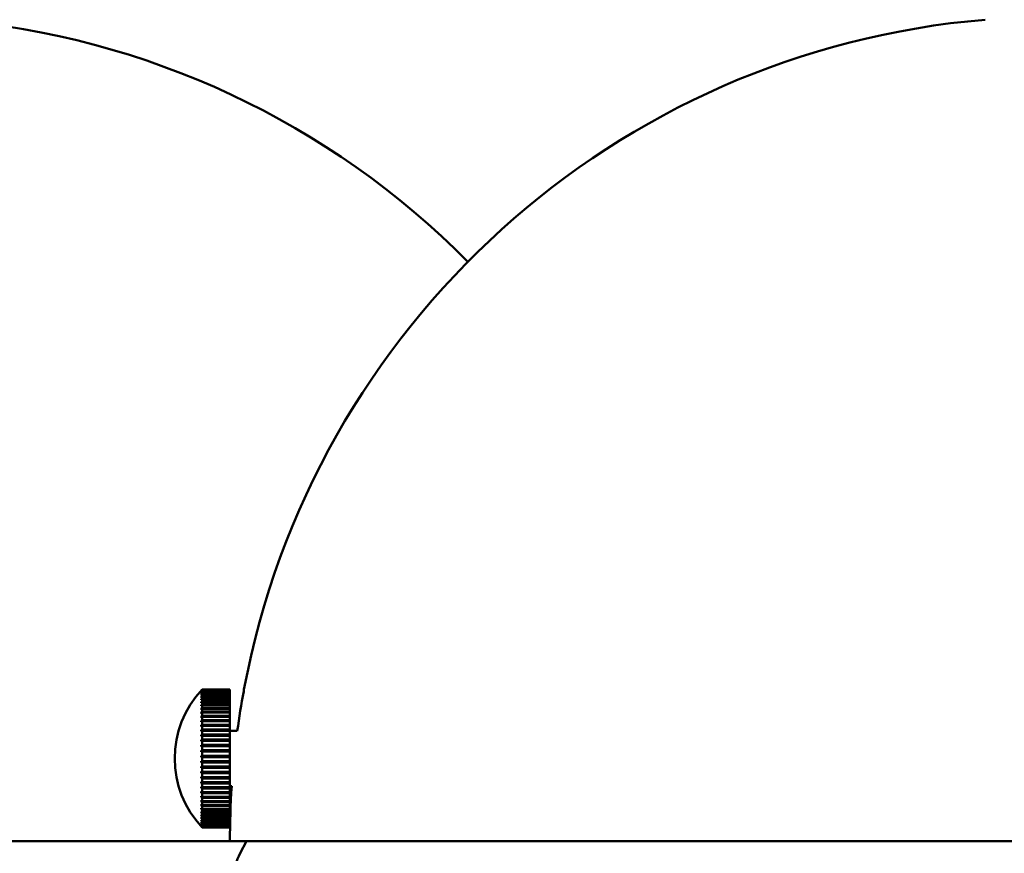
# Model space of a CAD drawing. Header units: millimetres. Extents: x 849 to 4035, y 828 to 3843.
# Tile 30 of 105: x 2118 to 2190, y 1545 to 1606. Entities that reach past the tile are written whole.
import ezdxf

# ---------------------------------------------------------------- set-up
doc = ezdxf.new("R2010")
doc.units = ezdxf.units.MM
doc.header["$LTSCALE"] = 15
doc.layers.add('Widoczne (ISO)', color=7, linetype='Continuous', lineweight=50)
doc.layers.add('Wymiar (ISO)', color=7, linetype='Continuous', lineweight=18)
doc.styles.add('Tekst notatki (ISO)', font='tahoma.ttf')
doc.dimstyles.new('Domyślne (ISO)', dxfattribs={"dimscale": 15, "dimtxt": 3, "dimasz": 3, "dimexe": 3.175, "dimexo": 0, "dimgap": 0.762, "dimtad": 1, "dimdec": 1, "dimlfac": 0.03937, "dimrnd": 1e-08, "dimzin": 0, "dimdsep": 46, "dimtxsty": 'Tekst notatki (ISO)', "dimblk": 'Filled-1', "dimcen": 0.09, "dimdle": 10, "dimse1": 1, "dimse2": 1, "dimclrd": 256, "dimclre": 256, "dimclrt": 256, "dimadec": 0, "dimazin": 0, "dimtfac": 0.666667, "dimtmove": 0, "dimatfit": 3, "dimfxl": 1, "dimtolj": 1, "dimlwd": 15, "dimlwe": 15, "dimarcsym": 0})

# ---------------------------------------------------------------- blocks, each defined once
blk = doc.blocks.new('Filled-1')
at = {"color": 0}
for p, q in [((0, 0), (-1, 0.25)), ((-1, 0.25), (-1, -0.25)), ((-1, 0), (0, 0)), ((-1, -0.25), (0, 0))]:
    blk.add_line(p, q, dxfattribs=at)
at = {"color": 0, "flags": 128}
blk.add_lwpolyline([(-1, -0.25), (0, 0), (-1, 0.25), (-1, -0.25)], dxfattribs=at)
at = {"color": 0}
blk.add_solid([(-1, -0.25), (0, 0), (-1, 0.25), (-1, -0.25)], dxfattribs=at)
blk = doc.blocks.new('*D8')
at = {"layer": 'Defpoints', "color": 0, "transparency": 16777216}
for p in [(1978.861, 1686.061), (2593.483, 1686.061), (2593.483, 903.188)]:
    blk.add_point(p, dxfattribs=at)
at = {"layer": 'Wymiar (ISO)', "lineweight": 15, "transparency": 16777216}
blk.add_line((2023.861, 903.188), (2548.483, 903.188), dxfattribs=at)
at = {"layer": 'Wymiar (ISO)', "lineweight": 15, "transparency": 16777216, "xscale": 45, "yscale": 45, "zscale": 45, "rotation": 180}
blk.add_blockref('Filled-1', (1978.861, 903.188), dxfattribs=at)
at = {"layer": 'Wymiar (ISO)', "lineweight": 15, "transparency": 16777216, "xscale": 45, "yscale": 45, "zscale": 45}
blk.add_blockref('Filled-1', (2593.483, 903.188), dxfattribs=at)
at = {"layer": 'Wymiar (ISO)', "lineweight": 18, "transparency": 16777216, "insert": (2193.951, 1037.52), "char_height": 45, "attachment_point": 1, "style": 'Tekst notatki (ISO)'}
blk.add_mtext('\\A1;24.8\\P63 mm', dxfattribs=at)

msp = doc.modelspace()

# ---------------------------------------------------------------- linework, layer by layer
at = {"layer": 'Widoczne (ISO)'}
for p, q in [((2131.656, 1556.976), (2131.656, 1556.971)), ((2131.733, 1557.058), (2131.733, 1557.061)), ((2131.733, 1557.061), (2133.733, 1557.061)), ((2131.733, 1557.058), (2133.733, 1557.058)), ((2133.733, 1557.053), (2131.733, 1557.053)), ((2131.733, 1557.027), (2131.733, 1557.053)), ((2131.733, 1557.027), (2133.733, 1557.027)), ((2133.733, 1557.015), (2131.733, 1557.015)), ((2131.733, 1556.967), (2131.733, 1557.015)), ((2131.733, 1556.967), (2133.733, 1556.967)), ((2133.733, 1557.058), (2133.733, 1557.061)), ((2133.733, 1557.058), (2133.733, 1557.053)), ((2133.733, 1557.027), (2133.733, 1557.053)), ((2133.733, 1557.027), (2133.733, 1557.015)), ((2133.733, 1556.967), (2133.733, 1557.015)), ((2133.733, 1556.967), (2133.733, 1556.946)), ((2134.733, 1557.061), (2134.733, 1556.853)), ((2134.754, 1557.061), (2134.733, 1557.061)), ((2131.656, 1556.946), (2131.656, 1556.933)), ((2131.656, 1556.886), (2131.656, 1556.866)), ((2131.656, 1556.869), (2131.659, 1556.869)), ((2131.656, 1556.797), (2131.656, 1556.769)), ((2131.656, 1556.78), (2131.666, 1556.78)), ((2131.656, 1556.678), (2131.656, 1556.643)), ((2131.656, 1556.662), (2131.674, 1556.662)), ((2131.656, 1556.531), (2131.656, 1556.488)), ((2131.656, 1556.515), (2131.683, 1556.515)), ((2131.656, 1556.356), (2131.656, 1556.307)), ((2131.656, 1556.341), (2131.692, 1556.341)), ((2133.733, 1556.946), (2131.733, 1556.946)), ((2131.733, 1556.876), (2131.733, 1556.946)), ((2131.733, 1556.876), (2133.733, 1556.876)), ((2133.733, 1556.848), (2131.733, 1556.848)), ((2131.733, 1556.755), (2131.733, 1556.848)), ((2131.733, 1556.755), (2133.733, 1556.755)), ((2133.733, 1556.719), (2131.733, 1556.719)), ((2131.733, 1556.605), (2131.733, 1556.719)), ((2131.733, 1556.605), (2133.733, 1556.605)), ((2133.733, 1556.563), (2131.733, 1556.563)), ((2131.733, 1556.428), (2131.733, 1556.563)), ((2131.733, 1556.428), (2133.733, 1556.428)), ((2133.733, 1556.378), (2131.733, 1556.378)), ((2131.733, 1556.223), (2131.733, 1556.378)), ((2133.733, 1556.876), (2133.733, 1556.946)), ((2133.733, 1556.876), (2133.733, 1556.848)), ((2133.733, 1556.755), (2133.733, 1556.848)), ((2133.733, 1556.755), (2133.733, 1556.719)), ((2133.733, 1556.605), (2133.733, 1556.719)), ((2133.733, 1556.605), (2133.733, 1556.563)), ((2133.733, 1556.428), (2133.733, 1556.563)), ((2133.733, 1556.428), (2133.733, 1556.378)), ((2133.733, 1556.223), (2133.733, 1556.378)), ((2131.656, 1556.155), (2131.656, 1556.099)), ((2131.656, 1556.14), (2131.703, 1556.14)), ((2131.656, 1555.929), (2131.656, 1555.866)), ((2131.656, 1555.915), (2131.714, 1555.915)), ((2131.656, 1555.678), (2131.656, 1555.61)), ((2131.656, 1555.665), (2131.727, 1555.665)), ((2131.733, 1556.223), (2133.733, 1556.223)), ((2133.733, 1556.167), (2131.733, 1556.167)), ((2131.733, 1555.993), (2131.733, 1556.167)), ((2131.733, 1555.993), (2133.733, 1555.993)), ((2133.733, 1555.93), (2131.733, 1555.93)), ((2131.733, 1555.738), (2131.733, 1555.93)), ((2131.733, 1555.738), (2133.733, 1555.738)), ((2133.733, 1555.67), (2131.733, 1555.67)), ((2131.733, 1555.461), (2131.733, 1555.67)), ((2133.733, 1556.223), (2133.733, 1556.167)), ((2133.733, 1555.993), (2133.733, 1556.167)), ((2133.733, 1555.993), (2133.733, 1555.93)), ((2133.733, 1555.738), (2133.733, 1555.93)), ((2133.733, 1555.738), (2133.733, 1555.67)), ((2133.733, 1555.461), (2133.733, 1555.67)), ((2131.656, 1555.406), (2131.656, 1555.332)), ((2131.656, 1555.394), (2133.733, 1555.394)), ((2131.656, 1555.113), (2131.656, 1555.033)), ((2131.656, 1555.102), (2133.733, 1555.102)), ((2131.733, 1555.461), (2133.733, 1555.461)), ((2133.733, 1555.387), (2131.733, 1555.387)), ((2131.733, 1555.163), (2131.733, 1555.387)), ((2131.733, 1555.163), (2133.733, 1555.163)), ((2133.733, 1555.084), (2131.733, 1555.084)), ((2131.733, 1554.846), (2131.733, 1555.084)), ((2131.733, 1554.846), (2133.733, 1554.846)), ((2133.733, 1555.461), (2133.733, 1555.394)), ((2133.733, 1555.394), (2133.733, 1555.387)), ((2133.733, 1555.163), (2133.733, 1555.387)), ((2133.733, 1555.163), (2133.733, 1555.102)), ((2133.733, 1555.102), (2133.733, 1555.084)), ((2133.733, 1554.846), (2133.733, 1555.084)), ((2133.733, 1554.846), (2133.733, 1554.791)), ((2131.656, 1554.801), (2131.656, 1554.717)), ((2131.656, 1554.791), (2133.733, 1554.791)), ((2131.656, 1554.472), (2131.656, 1554.384)), ((2131.656, 1554.463), (2133.733, 1554.463)), ((2131.656, 1554.128), (2131.656, 1554.037)), ((2131.656, 1554.121), (2133.733, 1554.121)), ((2133.733, 1554.762), (2131.733, 1554.762)), ((2131.733, 1554.511), (2131.733, 1554.762)), ((2131.733, 1554.511), (2133.733, 1554.511)), ((2133.733, 1554.424), (2131.733, 1554.424)), ((2131.733, 1554.162), (2131.733, 1554.424)), ((2131.733, 1554.162), (2133.733, 1554.162)), ((2133.733, 1554.791), (2133.733, 1554.762)), ((2133.733, 1554.511), (2133.733, 1554.762)), ((2133.733, 1554.511), (2133.733, 1554.463)), ((2133.733, 1554.463), (2133.733, 1554.424)), ((2133.733, 1554.162), (2133.733, 1554.424)), ((2133.733, 1554.162), (2133.733, 1554.121)), ((2133.733, 1554.121), (2133.733, 1554.07)), ((2131.656, 1553.771), (2131.656, 1553.677)), ((2131.656, 1553.765), (2133.733, 1553.765)), ((2131.656, 1553.404), (2131.656, 1553.308)), ((2131.656, 1553.4), (2133.733, 1553.4)), ((2133.733, 1554.07), (2131.733, 1554.07)), ((2131.733, 1553.799), (2131.733, 1554.07)), ((2131.733, 1553.799), (2133.733, 1553.799)), ((2133.733, 1553.705), (2131.733, 1553.705)), ((2131.733, 1553.426), (2131.733, 1553.705)), ((2131.733, 1553.426), (2133.733, 1553.426)), ((2133.733, 1553.799), (2133.733, 1554.07)), ((2133.733, 1554.061), (2134.271, 1554.061)), ((2133.733, 1553.799), (2133.733, 1553.765)), ((2133.733, 1553.765), (2133.733, 1553.705)), ((2133.733, 1553.426), (2133.733, 1553.705)), ((2133.733, 1553.426), (2133.733, 1553.4)), ((2133.733, 1553.4), (2133.733, 1553.33)), ((2131.656, 1553.029), (2131.656, 1552.931)), ((2131.656, 1553.026), (2133.733, 1553.026)), ((2133.733, 1553.33), (2131.733, 1553.33)), ((2131.733, 1553.044), (2131.733, 1553.33)), ((2131.733, 1553.044), (2133.733, 1553.044)), ((2133.733, 1552.946), (2131.733, 1552.946)), ((2131.733, 1552.657), (2131.733, 1552.946)), ((2133.733, 1553.044), (2133.733, 1553.33)), ((2133.733, 1553.044), (2133.733, 1553.026)), ((2133.733, 1553.026), (2133.733, 1552.946)), ((2133.733, 1552.657), (2133.733, 1552.946)), ((2131.656, 1552.648), (2131.656, 1552.548)), ((2131.656, 1552.646), (2133.733, 1552.646)), ((2131.656, 1552.263), (2131.656, 1552.163)), ((2131.656, 1552.262), (2133.733, 1552.262)), ((2131.733, 1552.657), (2133.733, 1552.657)), ((2133.733, 1552.557), (2131.733, 1552.557)), ((2131.733, 1552.265), (2131.733, 1552.557)), ((2131.733, 1552.265), (2133.733, 1552.265)), ((2133.733, 1552.165), (2131.733, 1552.165)), ((2131.733, 1551.873), (2131.733, 1552.165)), ((2133.733, 1552.657), (2133.733, 1552.646)), ((2133.733, 1552.646), (2133.733, 1552.557)), ((2133.733, 1552.265), (2133.733, 1552.557)), ((2133.733, 1552.265), (2133.733, 1552.262)), ((2133.733, 1552.262), (2133.733, 1552.165)), ((2133.733, 1551.873), (2133.733, 1552.165)), ((2131.656, 1551.877), (2131.656, 1551.777)), ((2133.733, 1551.778), (2131.656, 1551.778)), ((2131.656, 1551.492), (2131.656, 1551.392)), ((2133.733, 1551.395), (2131.656, 1551.395)), ((2131.733, 1551.873), (2133.733, 1551.873)), ((2133.733, 1551.773), (2131.733, 1551.773)), ((2131.733, 1551.481), (2131.733, 1551.773)), ((2131.733, 1551.481), (2133.733, 1551.481)), ((2133.733, 1551.382), (2131.733, 1551.382)), ((2131.733, 1551.093), (2131.733, 1551.382)), ((2133.733, 1551.873), (2133.733, 1551.778)), ((2133.733, 1551.778), (2133.733, 1551.773)), ((2133.733, 1551.481), (2133.733, 1551.773)), ((2133.733, 1551.481), (2133.733, 1551.395)), ((2133.733, 1551.395), (2133.733, 1551.382)), ((2133.733, 1551.093), (2133.733, 1551.382)), ((2131.656, 1551.11), (2131.656, 1551.012)), ((2133.733, 1551.016), (2131.656, 1551.016)), ((2131.656, 1550.735), (2131.656, 1550.639)), ((2133.733, 1550.643), (2131.656, 1550.643)), ((2131.733, 1551.093), (2133.733, 1551.093)), ((2133.733, 1550.996), (2131.733, 1550.996)), ((2131.733, 1550.712), (2131.733, 1550.996)), ((2131.733, 1550.712), (2133.733, 1550.712)), ((2133.733, 1550.616), (2131.733, 1550.616)), ((2131.733, 1550.338), (2131.733, 1550.616)), ((2133.733, 1551.093), (2133.733, 1551.016)), ((2133.733, 1551.016), (2133.733, 1550.996)), ((2133.733, 1550.712), (2133.733, 1550.996)), ((2133.733, 1550.712), (2133.733, 1550.643)), ((2133.733, 1550.643), (2133.733, 1550.616)), ((2133.733, 1550.338), (2133.733, 1550.616)), ((2131.656, 1550.367), (2131.656, 1550.274)), ((2133.733, 1550.28), (2131.656, 1550.28)), ((2131.656, 1550.01), (2131.656, 1549.92)), ((2133.733, 1549.927), (2131.656, 1549.927)), ((2131.733, 1550.338), (2133.733, 1550.338)), ((2133.733, 1550.244), (2131.733, 1550.244)), ((2131.733, 1549.975), (2131.733, 1550.244)), ((2131.733, 1549.975), (2133.733, 1549.975)), ((2133.733, 1549.885), (2131.733, 1549.885)), ((2131.733, 1549.625), (2131.733, 1549.885)), ((2133.733, 1550.338), (2133.733, 1550.28)), ((2133.733, 1550.28), (2133.733, 1550.244)), ((2133.733, 1549.975), (2133.733, 1550.244)), ((2133.733, 1550.061), (2133.867, 1550.061)), ((2133.733, 1549.975), (2133.733, 1549.927)), ((2133.733, 1549.927), (2133.733, 1549.885)), ((2133.733, 1549.625), (2133.733, 1549.885)), ((2131.656, 1549.666), (2131.656, 1549.579)), ((2133.733, 1549.588), (2131.656, 1549.588)), ((2131.656, 1549.336), (2131.656, 1549.253)), ((2133.733, 1549.263), (2131.656, 1549.263)), ((2131.733, 1549.625), (2133.733, 1549.625)), ((2133.733, 1549.538), (2131.733, 1549.538)), ((2131.733, 1549.29), (2131.733, 1549.538)), ((2131.733, 1549.29), (2133.733, 1549.29)), ((2133.733, 1549.207), (2131.733, 1549.207)), ((2131.733, 1548.972), (2131.733, 1549.207)), ((2133.733, 1549.625), (2133.733, 1549.588)), ((2133.733, 1549.588), (2133.733, 1549.538)), ((2133.733, 1549.29), (2133.733, 1549.538)), ((2133.733, 1549.29), (2133.733, 1549.263)), ((2133.733, 1549.263), (2133.733, 1549.207)), ((2133.733, 1548.972), (2133.733, 1549.207)), ((2131.656, 1549.023), (2131.656, 1548.945)), ((2133.733, 1548.956), (2131.656, 1548.956)), ((2131.656, 1548.729), (2131.656, 1548.656)), ((2133.733, 1548.668), (2131.656, 1548.668)), ((2131.656, 1548.456), (2131.656, 1548.388)), ((2131.724, 1548.401), (2131.656, 1548.401)), ((2131.733, 1548.972), (2133.733, 1548.972)), ((2133.733, 1548.894), (2131.733, 1548.894)), ((2131.733, 1548.673), (2131.733, 1548.894)), ((2131.733, 1548.673), (2133.733, 1548.673)), ((2131.733, 1548.395), (2131.733, 1548.6)), ((2133.733, 1548.6), (2131.733, 1548.6)), ((2131.733, 1548.395), (2133.733, 1548.395)), ((2133.733, 1548.972), (2133.733, 1548.956)), ((2133.733, 1548.956), (2133.733, 1548.894)), ((2133.733, 1548.673), (2133.733, 1548.894)), ((2133.733, 1548.673), (2133.733, 1548.668)), ((2133.733, 1548.668), (2133.733, 1548.6)), ((2133.733, 1548.395), (2133.733, 1548.6)), ((2133.733, 1548.395), (2133.733, 1548.328)), ((2131.656, 1548.204), (2131.656, 1548.143)), ((2131.712, 1548.157), (2131.656, 1548.157)), ((2131.656, 1547.977), (2131.656, 1547.922)), ((2131.7, 1547.937), (2131.656, 1547.937)), ((2131.656, 1547.775), (2131.656, 1547.726)), ((2131.69, 1547.742), (2131.656, 1547.742)), ((2133.733, 1548.328), (2131.733, 1548.328)), ((2131.733, 1548.139), (2131.733, 1548.328)), ((2131.733, 1548.139), (2133.733, 1548.139)), ((2133.733, 1548.078), (2131.733, 1548.078)), ((2131.733, 1547.908), (2131.733, 1548.078)), ((2131.733, 1547.908), (2133.733, 1547.908)), ((2133.733, 1547.853), (2131.733, 1547.853)), ((2131.733, 1547.703), (2131.733, 1547.853)), ((2131.733, 1547.703), (2133.733, 1547.703)), ((2133.733, 1548.139), (2133.733, 1548.328)), ((2133.733, 1548.139), (2133.733, 1548.078)), ((2133.733, 1547.908), (2133.733, 1548.078)), ((2133.733, 1547.908), (2133.733, 1547.853)), ((2133.733, 1547.703), (2133.733, 1547.853)), ((2133.733, 1547.703), (2133.733, 1547.654)), ((2131.656, 1547.599), (2131.656, 1547.558)), ((2131.681, 1547.574), (2131.656, 1547.574)), ((2131.656, 1547.45), (2131.656, 1547.416)), ((2131.673, 1547.433), (2131.656, 1547.433)), ((2131.656, 1547.33), (2131.656, 1547.304)), ((2131.665, 1547.321), (2131.656, 1547.321)), ((2131.656, 1547.24), (2131.656, 1547.221)), ((2131.657, 1547.238), (2131.656, 1547.238)), ((2131.656, 1547.178), (2131.656, 1547.168)), ((2131.656, 1547.148), (2131.656, 1547.144)), ((2133.733, 1547.654), (2131.733, 1547.654)), ((2131.733, 1547.524), (2131.733, 1547.654)), ((2131.733, 1547.524), (2133.733, 1547.524)), ((2133.733, 1547.483), (2131.733, 1547.483)), ((2131.733, 1547.373), (2131.733, 1547.483)), ((2131.733, 1547.373), (2133.733, 1547.373)), ((2133.733, 1547.339), (2131.733, 1547.339)), ((2131.733, 1547.251), (2131.733, 1547.339)), ((2131.733, 1547.251), (2133.733, 1547.251)), ((2133.733, 1547.225), (2131.733, 1547.225)), ((2131.733, 1547.159), (2131.733, 1547.225)), ((2131.733, 1547.159), (2133.733, 1547.159)), ((2133.733, 1547.14), (2131.733, 1547.14)), ((2131.733, 1547.097), (2131.733, 1547.14)), ((2131.733, 1547.097), (2133.733, 1547.097)), ((2133.733, 1547.086), (2131.733, 1547.086)), ((2131.733, 1547.065), (2131.733, 1547.086)), ((2131.733, 1547.065), (2133.733, 1547.065)), ((2133.733, 1547.062), (2131.733, 1547.062)), ((2131.733, 1547.061), (2131.733, 1547.062)), ((2131.733, 1547.061), (2133.733, 1547.061)), ((2133.733, 1547.524), (2133.733, 1547.654)), ((2133.733, 1547.524), (2133.733, 1547.483)), ((2133.733, 1547.373), (2133.733, 1547.483)), ((2133.733, 1547.373), (2133.733, 1547.339)), ((2133.733, 1547.251), (2133.733, 1547.339)), ((2133.733, 1547.251), (2133.733, 1547.225)), ((2133.733, 1547.159), (2133.733, 1547.225)), ((2133.733, 1547.159), (2133.733, 1547.14)), ((2133.733, 1547.097), (2133.733, 1547.14)), ((2133.733, 1547.097), (2133.733, 1547.086)), ((2133.733, 1547.065), (2133.733, 1547.086)), ((2133.733, 1547.065), (2133.733, 1547.062)), ((2133.733, 1547.061), (2133.733, 1547.062)), ((2048.733, 1546.061), (2133.733, 1546.061)), ((2133.733, 1546.061), (2253.233, 1546.061)), ((2134.925, 1546.061), (2134.472, 1545.191))]:
    msp.add_line(p, q, dxfattribs=at)
for centre, radius, start, end in [((2108.483, 1546.061), 59.75, 44.65945, 85.19976), ((2193.483, 1546.061), 59.75, 94.80024, 169.39131), ((2136.983, 1552.061), 7.25, 136.39718, 223.60282), ((2193.483, 1546.061), 59.75, 169.50273, 172.30549), ((2193.483, 1546.061), 59.75, 176.16143, 180), ((2138.907, 1542.882), 5, 152.50569, 172.87588)]:
    msp.add_arc(centre, radius, start, end, dxfattribs=at)
for centre, major_axis, ratio, start_param, end_param in [((2136.983, 1552.064), (7.25, 0), 0.998863, 2.380605, 2.396142), ((2136.983, 1552.059), (-7.25, 0), 0.998863, 5.522198, 5.537735), ((2136.983, 1552.068), (7.25, 0), 0.992042, 2.380605, 2.396142), ((2136.983, 1552.055), (-7.25, 0), 0.992042, 5.522198, 5.537735), ((2136.983, 1552.071), (7.25, 0), 0.979106, 2.380605, 2.396142), ((2136.983, 1552.051), (-7.25, 0), 0.979106, 5.522198, 5.537735), ((2136.983, 1552.075), (7.25, 0), 0.960132, 2.380605, 2.396142), ((2136.983, 1552.047), (-7.25, 0), 0.960132, 5.522198, 5.537735), ((2136.983, 1552.079), (7.25, 0), 0.93524, 2.380605, 2.396142), ((2136.983, 1552.044), (-7.25, 0), 0.93524, 5.522198, 5.537735), ((2136.983, 1552.083), (7.25, 0), 0.904581, 2.380605, 2.396142), ((2136.983, 1552.04), (-7.25, 0), 0.904581, 5.522198, 5.537735), ((2136.983, 1552.086), (7.25, 0), 0.868345, 2.380605, 2.396142), ((2136.983, 1552.036), (-7.25, 0), 0.868345, 5.522198, 5.537735), ((2136.983, 1552.089), (7.25, 0), 0.826756, 2.380605, 2.396142), ((2136.983, 1552.033), (-7.25, 0), 0.826756, 5.522198, 5.537735), ((2136.983, 1552.093), (7.25, 0), 0.780069, 2.380605, 2.396142), ((2136.983, 1552.03), (-7.25, 0), 0.780069, 5.522198, 5.537735), ((2136.983, 1552.095), (7.25, 0), 0.728573, 2.380605, 2.396142), ((2136.983, 1552.027), (-7.25, 0), 0.728573, 5.522198, 5.537735), ((2136.983, 1552.098), (7.25, 0), 0.672585, 2.380605, 2.396142), ((2136.983, 1552.024), (-7.25, 0), 0.672585, 5.522198, 5.537735), ((2136.983, 1552.101), (7.25, 0), 0.612451, 2.380605, 2.396142), ((2136.983, 1552.022), (-7.25, 0), 0.612451, 5.522198, 5.537735), ((2136.983, 1552.103), (7.25, 0), 0.54854, 2.380605, 2.396142), ((2136.983, 1552.019), (-7.25, 0), 0.54854, 5.522198, 5.537735), ((2136.983, 1552.105), (7.25, 0), 0.481248, 2.380605, 2.396142), ((2136.983, 1552.017), (-7.25, 0), 0.481248, 5.522198, 5.537735), ((2136.983, 1552.107), (7.25, 0), 0.410988, 2.380605, 2.396142), ((2136.983, 1552.016), (-7.25, 0), 0.410988, 5.522198, 5.537735), ((2136.983, 1552.108), (7.25, 0), 0.338195, 2.380605, 2.396142), ((2136.983, 1552.014), (-7.25, 0), 0.338195, 5.522198, 5.537735), ((2136.983, 1552.109), (7.25, 0), 0.263316, 2.380605, 2.396142), ((2136.983, 1552.013), (-7.25, 0), 0.263316, 5.522198, 5.537735), ((2136.983, 1552.11), (7.25, 0), 0.186814, 2.380605, 2.396142), ((2136.983, 1552.012), (-7.25, 0), 0.186814, 5.522198, 5.537735), ((2136.983, 1552.111), (7.25, 0), 0.109161, 2.380605, 2.396142), ((2136.983, 1552.012), (-7.25, 0), 0.109161, 5.522198, 5.537735), ((2136.983, 1552.111), (7.25, 0), 0.030834, 2.380605, 2.396142), ((2136.983, 1552.011), (-7.25, 0), 0.030834, 5.522198, 5.537735), ((2136.983, 1552.111), (7.25, 0), 0.047683, 3.887043, 3.90258), ((2136.983, 1552.011), (-7.25, 0), 0.047683, 0.745451, 0.760988), ((2136.983, 1552.111), (7.25, 0), 0.125906, 3.887043, 3.90258), ((2136.983, 1552.012), (-7.25, 0), 0.125906, 0.745451, 0.760988), ((2136.983, 1552.11), (7.25, 0), 0.203352, 3.887043, 3.90258), ((2136.983, 1552.012), (-7.25, 0), 0.203352, 0.745451, 0.760988), ((2136.983, 1552.109), (7.25, 0), 0.279545, 3.887043, 3.90258), ((2136.983, 1552.013), (-7.25, 0), 0.279545, 0.745451, 0.760988), ((2136.983, 1552.108), (7.25, 0), 0.354015, 3.887043, 3.90258), ((2136.983, 1552.014), (-7.25, 0), 0.354015, 0.745451, 0.760988), ((2136.983, 1552.106), (7.25, 0), 0.426301, 3.887043, 3.90258), ((2136.983, 1552.016), (-7.25, 0), 0.426301, 0.745451, 0.760988), ((2136.983, 1552.105), (7.25, 0), 0.49596, 3.887043, 3.90258), ((2136.983, 1552.018), (-7.25, 0), 0.49596, 0.745451, 0.760988), ((2136.983, 1552.103), (7.25, 0), 0.562561, 3.887043, 3.90258), ((2136.983, 1552.02), (-7.25, 0), 0.562561, 0.745451, 0.760988), ((2136.983, 1552.1), (7.25, 0), 0.625693, 3.887043, 3.90258), ((2136.983, 1552.022), (-7.25, 0), 0.625693, 0.745451, 0.760988), ((2136.983, 1552.098), (7.25, 0), 0.684968, 3.887043, 3.90258), ((2136.983, 1552.025), (-7.25, 0), 0.684968, 0.745451, 0.760988), ((2136.983, 1552.095), (7.25, 0), 0.740019, 3.887043, 3.90258), ((2136.983, 1552.028), (-7.25, 0), 0.740019, 0.745451, 0.760988), ((2136.983, 1552.092), (7.25, 0), 0.790509, 3.887043, 3.90258), ((2136.983, 1552.031), (-7.25, 0), 0.790509, 0.745451, 0.760988), ((2136.983, 1552.089), (7.25, 0), 0.836124, 3.887043, 3.90258), ((2136.983, 1552.034), (-7.25, 0), 0.836124, 0.745451, 0.760988), ((2136.983, 1552.085), (7.25, 0), 0.876585, 3.887043, 3.90258), ((2136.983, 1552.037), (-7.25, 0), 0.876585, 0.745451, 0.760988), ((2136.983, 1552.082), (7.25, 0), 0.911641, 3.887043, 3.90258), ((2136.983, 1552.041), (-7.25, 0), 0.911641, 0.745451, 0.760988), ((2136.983, 1552.078), (7.25, 0), 0.941076, 3.887043, 3.90258), ((2136.983, 1552.044), (-7.25, 0), 0.941076, 0.745451, 0.760988), ((2136.983, 1552.074), (7.25, 0), 0.96471, 3.887043, 3.90258), ((2136.983, 1552.048), (-7.25, 0), 0.96471, 0.745451, 0.760988), ((2136.983, 1552.071), (7.25, 0), 0.982395, 3.887043, 3.90258), ((2136.983, 1552.052), (-7.25, 0), 0.982395, 0.745451, 0.760988), ((2136.983, 1552.067), (7.25, 0), 0.994024, 3.887043, 3.90258), ((2136.983, 1552.056), (-7.25, 0), 0.994024, 0.745451, 0.760988), ((2136.983, 1552.063), (7.25, 0), 0.999525, 3.887043, 3.90258), ((2136.983, 1552.06), (-7.25, 0), 0.999525, 0.745451, 0.760988)]:
    msp.add_ellipse(centre, major_axis=major_axis, ratio=ratio, start_param=start_param, end_param=end_param, dxfattribs=at)

# ---------------------------------------------------------------- dimensions: what is measured, and where the dimension line sits
at = {"layer": 'Wymiar (ISO)', "lineweight": 18}
dim = msp.add_linear_dim(base=(2593.483, 903.188), p1=(1978.861, 1686.061), p2=(2593.483, 1686.061), angle=180, text='<>\\P63 mm', dimstyle='Domyślne (ISO)', override={"dimgap": 0.762, "dimdec": 1, "dimlfac": 0.04035, "dimpost": '\\X', "dimse1": 1, "dimse2": 1, "dimtol": 0, "dimlim": 0, "dimtp": 0, "dimtm": 0, "dimtdec": 2, "dimtofl": 0, "dimatfit": 1, "dimtvp": -0.25}, dxfattribs=at)
dim.commit()
dim.dimension.update_dxf_attribs({"geometry": '*D8', "text_midpoint": (2286.172, 903.188), "dimtype": 160})

doc.saveas('drawing.dxf')
